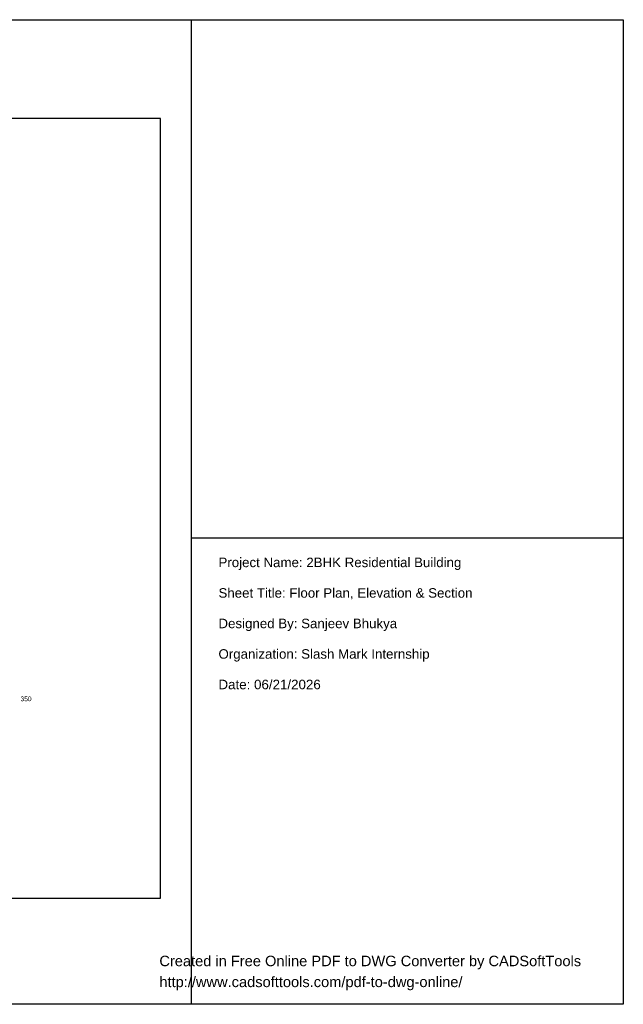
# Model space of a CAD drawing. Header units: millimetres. Extents: x 2 to 416, y 4 to 293.
# Tile 3 of 3: x 238 to 416, y 4 to 293. Entities that reach past the tile are written whole.
import ezdxf

# ---------------------------------------------------------------- set-up
doc = ezdxf.new("R2010")
doc.units = ezdxf.units.MM
doc.header["$MEASUREMENT"] = 0
doc.layers.get('0').update_dxf_attribs({"linetype": 'CONTINUOUS'})
doc.layers.add('1FCCBD0', color=7, linetype='CONTINUOUS')
doc.styles.add('1FCCC60', font='Arial.ttf')
doc.styles.add('Arial$001H0', font='txt')

# ---------------------------------------------------------------- blocks, each defined once
blk = doc.blocks.new('1F9D230')
at = {"layer": '1FCCBD0', "color": 0, "true_color": 0x000001, "style": '1FCCC60'}
for s, p in [('Created in Free Online PDF to DWG Converter by CADSoftTools', (0, 0)), ('http://www.cadsofttools.com/pdf-to-dwg-online/', (0, -2))]:
    blk.add_text(s, height=1, dxfattribs=at).set_placement(p)

msp = doc.modelspace()

# ---------------------------------------------------------------- linework, layer by layer
at = {"color": 0, "linetype": 'Continuous', "lineweight": 25, "true_color": 0x000007}
msp.add_line((288.5, 293.2), (288.5, 3.73), dxfattribs=at)
for points in [[(2.37, 293.2), (415.5, 293.2), (415.5, 3.73)], [(415.5, 3.73), (2.37, 3.73), (2.37, 293.2)], [(415.5, 293.2), (415.5, 140.8), (288.5, 140.8)]]:
    msp.add_lwpolyline(points, dxfattribs=at)
at = {"color": 0, "linetype": 'Continuous', "lineweight": -2, "true_color": 0x000007}
msp.add_lwpolyline([(4.7, 34.97), (279.48, 34.97), (279.48, 264.2), (4.7, 264.2)], close=True, dxfattribs=at)

# ---------------------------------------------------------------- block references
at = {"layer": '1FCCBD0', "color": 0, "true_color": 0x000000, "xscale": 3.07614986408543, "yscale": 3.07614986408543, "zscale": 3.07614986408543}
msp.add_blockref('1F9D230', (279.17, 14.93), dxfattribs=at)

# ---------------------------------------------------------------- texts
at = {"color": 0, "true_color": 0x000007, "style": 'Arial$001H0'}
for s, height, p in [('Project Name: 2BHK Residential Building', 2.7942, (296.54, 132.25)), ('Sheet Title: Floor Plan, Elevation & Section', 2.7949, (296.54, 123.27)), ('Designed By: Sanjeev Bhukya', 2.7944, (296.54, 114.3)), ('Organization: Slash Mark Internship', 2.7946, (296.54, 105.33)), ('Date: 06/21/2026', 2.8049, (296.54, 96.35))]:
    msp.add_text(s, height=height, dxfattribs=at).set_placement(p)
at = {"color": 0, "true_color": 0x000006, "style": 'Arial$001H0'}
msp.add_text('350', height=1.386, dxfattribs=at).set_placement((238.38, 92.84))

doc.saveas('drawing.dxf')
